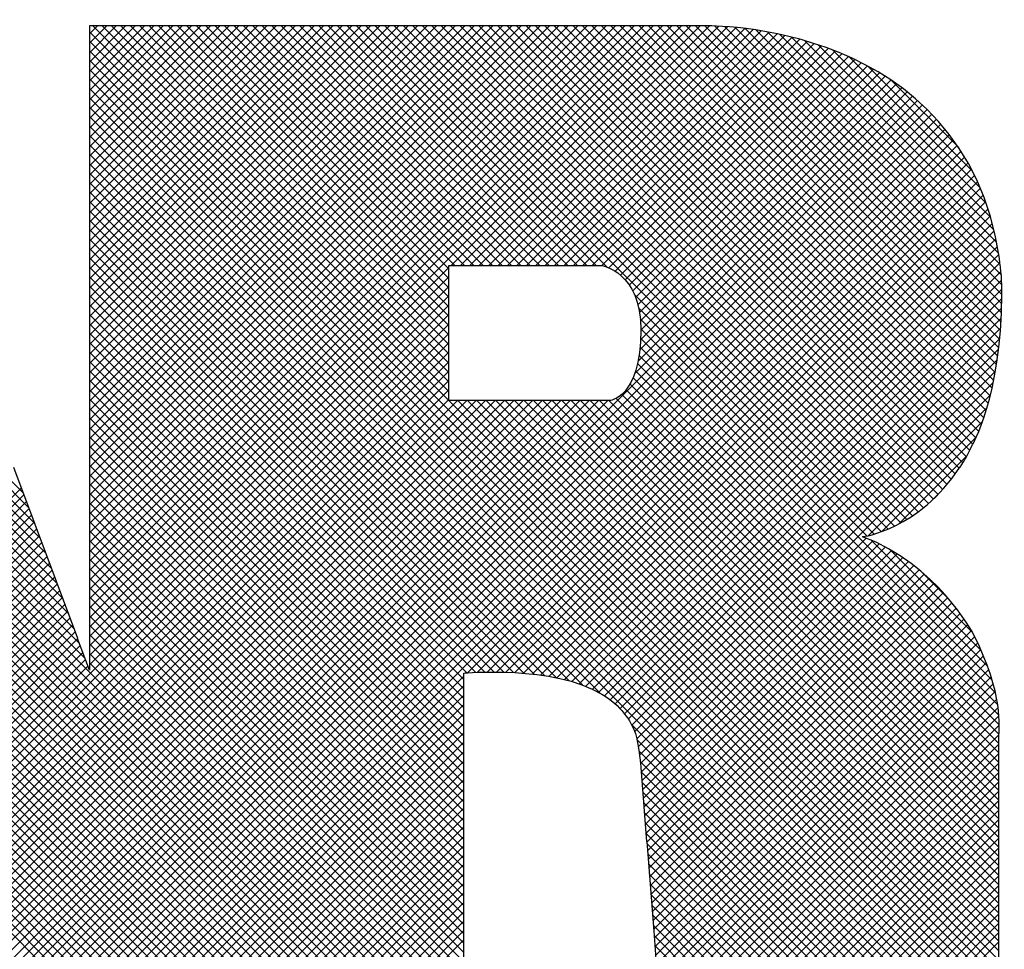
# Model space of a CAD drawing. Extents: x 0 to 34, y 0 to 22.
# Tile 11 of 20: x 29.902 to 30.364, y 3.258 to 3.694. Entities that reach past the tile are written whole.
import ezdxf
from ezdxf.enums import TextEntityAlignment as Align

# ---------------------------------------------------------------- set-up
doc = ezdxf.new("R2010")
doc.units = 0
doc.header["$LTSCALE"] = 0.25
doc.header["$MEASUREMENT"] = 0
for name, color, linetype in [('DIM', 7, 'CONTINUOUS'), ('FORMAT', 6, 'CONTINUOUS'), ('LOGO_HI', 11, 'CONTINUOUS')]:
    doc.layers.add(name, color=color, linetype=linetype)
doc.styles.add('RD25', font='ROMAND.shx', dxfattribs={"height": 0.25})
doc.styles.add('ROMAND', font='ROMAND.SHX')
doc.styles.add('RS10', font='ROMANS.shx', dxfattribs={"height": 0.1})

# ---------------------------------------------------------------- blocks, each defined once
blk = doc.blocks.new('FORMAT')
at = {"layer": 'LOGO_HI'}
for p, q in [((-0.22008, 0.90626), (-0.51768, 1.20387)), ((-0.22272, 0.91332), (-0.51326, 1.20387)), ((-0.22502, 0.92005), (-0.50884, 1.20387)), ((-0.22769, 0.92713), (-0.50442, 1.20387)), ((-0.23035, 0.93421), (-0.5, 1.20387)), ((-0.23302, 0.9413), (-0.49558, 1.20387)), ((-0.23568, 0.94838), (-0.49116, 1.20387)), ((-0.23835, 0.95547), (-0.48675, 1.20387)), ((-0.24101, 0.96255), (-0.48233, 1.20387)), ((-0.24367, 0.96964), (-0.47791, 1.20387)), ((-0.24634, 0.97672), (-0.47349, 1.20387)), ((-0.249, 0.9838), (-0.46907, 1.20387)), ((-0.21804, 1.1994), (-0.21428, 1.20316)), ((-0.21804, 1.19498), (-0.20986, 1.20316)), ((-0.21804, 1.19056), (-0.20544, 1.20316)), ((-0.21804, 1.18614), (-0.20102, 1.20316)), ((-0.21804, 1.18172), (-0.1966, 1.20316)), ((-0.21804, 1.1773), (-0.19218, 1.20316)), ((-0.21804, 1.17288), (-0.18776, 1.20316)), ((-0.21804, 1.16846), (-0.18334, 1.20316)), ((-0.21804, 1.16404), (-0.17892, 1.20316)), ((-0.21804, 1.15962), (-0.1745, 1.20316)), ((-0.21804, 1.15521), (-0.17008, 1.20316)), ((-0.21804, 1.15079), (-0.16566, 1.20316)), ((-0.21804, 1.14637), (-0.16124, 1.20316)), ((-0.21804, 1.14195), (-0.15682, 1.20316)), ((-0.21804, 1.13753), (-0.1524, 1.20316)), ((-0.21804, 1.13311), (-0.14798, 1.20316)), ((-0.21804, 1.12869), (-0.14357, 1.20316)), ((-0.21804, 1.12427), (-0.13915, 1.20316)), ((-0.21804, 1.11985), (-0.13473, 1.20316)), ((-0.21804, 1.11543), (-0.13031, 1.20316)), ((-0.21804, 1.11101), (-0.12589, 1.20316)), ((-0.21804, 1.10659), (-0.12147, 1.20316)), ((-0.21804, 1.10217), (-0.11705, 1.20316)), ((-0.21804, 1.09775), (-0.11263, 1.20316)), ((-0.21804, 1.09333), (-0.10821, 1.20316)), ((-0.21804, 1.08891), (-0.10379, 1.20316)), ((-0.21804, 1.08449), (-0.09937, 1.20316)), ((-0.21804, 1.08007), (-0.09495, 1.20316)), ((-0.21804, 1.07566), (-0.09053, 1.20316)), ((-0.21804, 1.07124), (-0.08611, 1.20316)), ((-0.21804, 1.06682), (-0.08169, 1.20316)), ((-0.21804, 1.0624), (-0.07727, 1.20316)), ((-0.21804, 1.05798), (-0.07285, 1.20316)), ((-0.21804, 1.05356), (-0.06844, 1.20316)), ((-0.21804, 1.04914), (-0.06402, 1.20316)), ((-0.21804, 1.04472), (-0.0596, 1.20316)), ((-0.21804, 1.0403), (-0.05518, 1.20316)), ((-0.21804, 1.03588), (-0.05076, 1.20316)), ((-0.21804, 1.03146), (-0.04634, 1.20316)), ((-0.21804, 1.02704), (-0.04192, 1.20316)), ((-0.21804, 1.02262), (-0.0375, 1.20316)), ((-0.21804, 1.0182), (-0.03308, 1.20316)), ((-0.21804, 1.01378), (-0.02866, 1.20316)), ((-0.21804, 1.00936), (-0.02424, 1.20316)), ((-0.21804, 1.00494), (-0.01982, 1.20316)), ((-0.21804, 1.00053), (-0.0154, 1.20316)), ((-0.21804, 0.99611), (-0.01098, 1.20316)), ((-0.21804, 0.99169), (-0.00656, 1.20316)), ((-0.21804, 0.98727), (-0.00214, 1.20316)), ((-0.21804, 0.98285), (0.00228, 1.20316)), ((-0.21804, 0.97843), (0.00669, 1.20316)), ((-0.21804, 0.97401), (0.01111, 1.20316)), ((-0.21804, 0.96959), (0.01553, 1.20316)), ((-0.21804, 0.96517), (0.01995, 1.20316)), ((-0.21804, 0.96075), (0.02437, 1.20316)), ((-0.21804, 0.95633), (0.02879, 1.20316)), ((-0.21804, 0.95191), (0.03321, 1.20316)), ((-0.21804, 0.94749), (0.03763, 1.20316)), ((-0.21804, 0.94307), (0.04205, 1.20316)), ((-0.21804, 0.93865), (0.04647, 1.20316)), ((-0.21804, 0.93423), (0.05089, 1.20316)), ((-0.21804, 0.92981), (0.05531, 1.20316)), ((-0.21804, 0.9254), (0.05973, 1.20316)), ((-0.0493, 1.03601), (-0.21646, 1.20316)), ((-0.0493, 1.04043), (-0.21204, 1.20316)), ((-0.0493, 1.04485), (-0.20762, 1.20316)), ((-0.0493, 1.04926), (-0.2032, 1.20316)), ((-0.0493, 1.05368), (-0.19878, 1.20316)), ((-0.0493, 1.0581), (-0.19436, 1.20316)), ((-0.0493, 1.06252), (-0.18994, 1.20316)), ((-0.0493, 1.06694), (-0.18552, 1.20316)), ((-0.0493, 1.07136), (-0.1811, 1.20316)), ((-0.0493, 1.07578), (-0.17668, 1.20316)), ((-0.0493, 1.0802), (-0.17226, 1.20316)), ((-0.0493, 1.08462), (-0.16784, 1.20316)), ((-0.0493, 1.08904), (-0.16342, 1.20316)), ((-0.0465, 1.09066), (-0.159, 1.20316)), ((-0.04208, 1.09066), (-0.15459, 1.20316)), ((-0.03767, 1.09066), (-0.15017, 1.20316)), ((-0.03325, 1.09066), (-0.14575, 1.20316)), ((-0.02883, 1.09066), (-0.14133, 1.20316)), ((-0.02441, 1.09066), (-0.13691, 1.20316)), ((-0.01999, 1.09066), (-0.13249, 1.20316)), ((-0.01557, 1.09066), (-0.12807, 1.20316)), ((-0.01115, 1.09066), (-0.12365, 1.20316)), ((-0.00673, 1.09066), (-0.11923, 1.20316)), ((-0.00231, 1.09066), (-0.11481, 1.20316)), ((0.00211, 1.09066), (-0.11039, 1.20316)), ((0.00653, 1.09066), (-0.10597, 1.20316)), ((0.01095, 1.09066), (-0.10155, 1.20316)), ((0.01537, 1.09066), (-0.09713, 1.20316)), ((0.01979, 1.09066), (-0.09271, 1.20316)), ((0.02493, 1.08994), (-0.08829, 1.20316)), ((0.15356, 0.96573), (-0.08387, 1.20316)), ((0.15674, 0.96697), (-0.07946, 1.20316)), ((0.15978, 0.96835), (-0.07504, 1.20316)), ((0.16269, 0.96985), (-0.07062, 1.20316)), ((0.1655, 0.97147), (-0.0662, 1.20316)), ((0.1682, 0.97319), (-0.06178, 1.20316)), ((0.17079, 0.97501), (-0.05736, 1.20316)), ((0.17329, 0.97694), (-0.05294, 1.20316)), ((0.17569, 0.97895), (-0.04852, 1.20316)), ((-0.04835, 1.09066), (0.06415, 1.20316)), ((0.178, 0.98106), (-0.0441, 1.20316)), ((-0.04393, 1.09066), (0.06857, 1.20316)), ((0.18023, 0.98326), (-0.03968, 1.20316)), ((-0.03951, 1.09066), (0.07298, 1.20316)), ((0.18236, 0.98554), (-0.03526, 1.20316)), ((-0.0351, 1.09066), (0.07726, 1.20302)), ((0.18441, 0.98791), (-0.03084, 1.20316)), ((-0.03068, 1.09066), (0.08142, 1.20276)), ((0.18638, 0.99036), (-0.02642, 1.20316)), ((-0.02626, 1.09066), (0.08548, 1.2024)), ((0.18826, 0.9929), (-0.022, 1.20316)), ((-0.02184, 1.09066), (0.08945, 1.20195)), ((0.19006, 0.99552), (-0.01758, 1.20316)), ((-0.01742, 1.09066), (0.09335, 1.20143)), ((0.19186, 0.99814), (-0.01316, 1.20316)), ((0.19352, 1.0009), (-0.00874, 1.20316)), ((0.195, 1.00384), (-0.00433, 1.20316)), ((0.19643, 1.00683), (0.00009, 1.20316)), ((0.19793, 1.00975), (0.00451, 1.20316)), ((0.19928, 1.01282), (0.00893, 1.20316)), ((0.20053, 1.01599), (0.01335, 1.20316)), ((0.20168, 1.01925), (0.01777, 1.20316)), ((0.20275, 1.0226), (0.02219, 1.20316)), ((0.20374, 1.02603), (0.02661, 1.20316)), ((0.20465, 1.02954), (0.03103, 1.20316)), ((0.20549, 1.03312), (0.03545, 1.20316)), ((0.20626, 1.03678), (0.03987, 1.20316)), ((0.20695, 1.0405), (0.04429, 1.20316)), ((0.20758, 1.04429), (0.04871, 1.20316)), ((0.20814, 1.04815), (0.05313, 1.20316)), ((0.20863, 1.05208), (0.05755, 1.20316)), ((0.20905, 1.05608), (0.06197, 1.20316)), ((0.2094, 1.06015), (0.06639, 1.20316)), ((0.20969, 1.06428), (0.0708, 1.20316)), ((0.20991, 1.06848), (0.07529, 1.2031)), ((0.21006, 1.07275), (0.07995, 1.20286)), ((0.21015, 1.07708), (0.08476, 1.20247)), ((0.2101, 1.08155), (0.08973, 1.20192)), ((0.20982, 1.08625), (0.09487, 1.2012)), ((-0.07651, 0.75386), (-0.52051, 1.19786)), ((-0.07209, 0.75386), (-0.51932, 1.20108)), ((-0.0493, 1.03159), (-0.21804, 1.20033)), ((-0.013, 1.09066), (0.09717, 1.20083)), ((-0.00858, 1.09066), (0.10092, 1.20017)), ((-0.00416, 1.09066), (0.10461, 1.19943)), ((0.00026, 1.09066), (0.10823, 1.19863)), ((0.00468, 1.09066), (0.11179, 1.19777)), ((0.0091, 1.09066), (0.11529, 1.19685)), ((0.20932, 1.09117), (0.10018, 1.2003)), ((0.20864, 1.09626), (0.10571, 1.1992)), ((0.20766, 1.10167), (0.11147, 1.19785)), ((-0.08093, 0.75386), (-0.5217, 1.19463)), ((0.20874, 0.76912), (-0.21804, 1.19591)), ((0.01352, 1.09066), (0.11872, 1.19587)), ((0.01794, 1.09066), (0.1221, 1.19482)), ((0.02236, 1.09066), (0.12541, 1.19372)), ((0.02573, 1.08961), (0.12867, 1.19255)), ((0.2064, 1.10735), (0.11753, 1.19622)), ((0.20479, 1.11338), (0.12395, 1.19421)), ((-0.08977, 0.75386), (-0.52409, 1.18818)), ((-0.08535, 0.75386), (-0.5229, 1.1914)), ((0.20874, 0.7647), (-0.21804, 1.19149)), ((0.02862, 1.08808), (0.13187, 1.19133)), ((0.03115, 1.0862), (0.13501, 1.19005)), ((0.03337, 1.084), (0.13809, 1.18872)), ((0.0353, 1.08151), (0.14111, 1.18732)), ((0.2027, 1.11988), (0.13085, 1.19173)), ((0.19995, 1.12706), (0.13845, 1.18855)), ((-0.09419, 0.75386), (-0.52528, 1.18495)), ((0.20874, 0.76029), (-0.21804, 1.18707)), ((0.20786, 0.75675), (-0.21804, 1.18265)), ((0.03693, 1.07872), (0.14408, 1.18587)), ((0.03827, 1.07564), (0.14699, 1.18436)), ((0.03932, 1.07227), (0.14984, 1.18279)), ((0.19608, 1.13534), (0.14716, 1.18426)), ((-0.10303, 0.75386), (-0.52767, 1.1785)), ((-0.09861, 0.75386), (-0.52648, 1.18173)), ((0.20345, 0.75674), (-0.21804, 1.17823)), ((0.04007, 1.06861), (0.15263, 1.18116)), ((0.04053, 1.06464), (0.15536, 1.17947)), ((-0.10745, 0.75386), (-0.52886, 1.17527)), ((0.19904, 0.75673), (-0.21804, 1.17381)), ((0.04021, 1.05106), (0.16321, 1.17407)), ((0.04058, 1.05585), (0.16066, 1.17593)), ((0.04068, 1.06037), (0.15804, 1.17773)), ((0.18984, 1.146), (0.15826, 1.17758)), ((-0.11629, 0.75386), (-0.53125, 1.16882)), ((-0.11187, 0.75386), (-0.53006, 1.17205)), ((0.19463, 0.75672), (-0.21804, 1.16939)), ((0.03778, 1.0398), (0.16815, 1.17017)), ((0.03942, 1.04585), (0.16571, 1.17215)), ((-0.12071, 0.75386), (-0.53244, 1.1656)), ((-0.24373, 0.75386), (0.17053, 1.16813)), ((-0.23931, 0.75386), (0.17285, 1.16603)), ((0.19022, 0.75671), (-0.21804, 1.16497)), ((-0.12513, 0.75386), (-0.53364, 1.16237)), ((-0.2349, 0.75386), (0.17511, 1.16387)), ((-0.23048, 0.75386), (0.17731, 1.16165)), ((0.18581, 0.75671), (-0.21804, 1.16055)), ((-0.13397, 0.75386), (-0.53602, 1.15592)), ((-0.12955, 0.75386), (-0.53483, 1.15914)), ((-0.22606, 0.75386), (0.17944, 1.15936)), ((-0.22164, 0.75386), (0.18152, 1.15702)), ((0.1814, 0.7567), (-0.21804, 1.15613)), ((-0.13839, 0.75386), (-0.53722, 1.15269)), ((0.17699, 0.75669), (-0.21804, 1.15171)), ((-0.21722, 0.75386), (0.18353, 1.15461)), ((-0.2128, 0.75386), (0.18547, 1.15213)), ((-0.14281, 0.75386), (-0.53841, 1.14947)), ((0.17257, 0.75668), (-0.21804, 1.14729)), ((-0.20838, 0.75386), (0.18736, 1.1496)), ((-0.20396, 0.75386), (0.18917, 1.14699)), ((0.16816, 0.75667), (-0.21804, 1.14288)), ((-0.19954, 0.75386), (0.19093, 1.14433)), ((-0.19512, 0.75386), (0.19261, 1.14159)), ((0.16375, 0.75666), (-0.21804, 1.13846)), ((-0.1907, 0.75386), (0.19423, 1.13879)), ((0.15934, 0.75665), (-0.21804, 1.13404)), ((-0.04061, 0.89953), (0.19578, 1.13592)), ((-0.03595, 0.89977), (0.19726, 1.13298)), ((0.02144, 0.89013), (-0.21804, 1.12962)), ((-0.03142, 0.89988), (0.19867, 1.12998)), ((0.01333, 0.89383), (-0.21804, 1.1252)), ((-0.027, 0.89989), (0.20001, 1.1269)), ((-0.02267, 0.8998), (0.20128, 1.12375)), ((0.00689, 0.89585), (-0.21804, 1.12078)), ((-0.01844, 0.89961), (0.20248, 1.12052)), ((0.00112, 0.8972), (-0.21804, 1.11636)), ((-0.0143, 0.89932), (0.2036, 1.11723)), ((-0.01027, 0.89894), (0.20465, 1.11385)), ((-0.00426, 0.89815), (-0.21804, 1.11194)), ((-0.00633, 0.89846), (0.20562, 1.1104)), ((-0.00936, 0.89884), (-0.21804, 1.10752)), ((-0.0025, 0.89787), (0.20651, 1.10688)), ((-0.01426, 0.89932), (-0.21804, 1.1031)), ((0.00123, 0.89718), (0.20733, 1.10327)), ((0.00484, 0.89637), (0.20806, 1.09959)), ((-0.019, 0.89964), (-0.21804, 1.09868)), ((0.00834, 0.89545), (0.20872, 1.09582)), ((-0.0236, 0.89983), (-0.21804, 1.09426)), ((0.01171, 0.8944), (0.20922, 1.09191)), ((-0.0281, 0.8999), (-0.21804, 1.08984)), ((-0.21804, 0.92098), (-0.0493, 1.08972)), ((0.01494, 0.89321), (0.20967, 1.08794)), ((-0.03248, 0.89987), (-0.21804, 1.08542)), ((-0.21804, 0.91656), (-0.0493, 1.0853)), ((-0.03678, 0.89974), (-0.21804, 1.081)), ((0.01803, 0.89188), (0.20999, 1.08384)), ((-0.21804, 0.91214), (-0.0493, 1.08088)), ((-0.04097, 0.89951), (-0.21804, 1.07658)), ((-0.21804, 0.90772), (-0.0493, 1.07646)), ((0.02097, 0.8904), (0.21015, 1.07958)), ((0.15023, 0.96464), (0.03761, 1.07726)), ((-0.04226, 0.89639), (-0.21804, 1.07216)), ((-0.21804, 0.9033), (-0.0493, 1.07204)), ((0.02373, 0.88874), (0.21012, 1.07513)), ((-0.34711, 0.76981), (-0.0493, 1.06762)), ((-0.04226, 0.89197), (-0.21804, 1.06775)), ((0.02632, 0.88692), (0.20999, 1.07059)), ((0.14671, 0.96374), (0.03967, 1.07078)), ((-0.34612, 0.76638), (-0.0493, 1.0632)), ((-0.04226, 0.88755), (-0.21804, 1.06333)), ((0.02874, 0.88491), (0.20979, 1.06596)), ((0.20337, 0.90266), (0.04045, 1.06558)), ((-0.34513, 0.76295), (-0.0493, 1.05878)), ((-0.04226, 0.88313), (-0.21804, 1.05891)), ((0.03096, 0.88272), (0.20949, 1.06124)), ((0.20555, 0.89606), (0.04068, 1.06093)), ((-0.34413, 0.75953), (-0.0493, 1.05436)), ((-0.04226, 0.87871), (-0.21804, 1.05449)), ((0.033, 0.88034), (0.20908, 1.05641)), ((0.20709, 0.8901), (0.04061, 1.05658)), ((-0.34314, 0.7561), (-0.0493, 1.04994)), ((-0.04226, 0.87429), (-0.21804, 1.05007)), ((0.03484, 0.87775), (0.20855, 1.05147)), ((0.20812, 0.88465), (0.04034, 1.05243)), ((-0.34096, 0.75386), (-0.0493, 1.04552)), ((-0.04226, 0.86987), (-0.21804, 1.04565)), ((0.03646, 0.87496), (0.20789, 1.04639)), ((0.20889, 0.87505), (0.03918, 1.04475)), ((0.2087, 0.87965), (0.03987, 1.04848)), ((-0.33654, 0.75386), (-0.0493, 1.0411)), ((-0.04226, 0.86545), (-0.21804, 1.04123)), ((0.03786, 0.87194), (0.20706, 1.04114)), ((0.20874, 0.87077), (0.03826, 1.04125)), ((-0.33212, 0.75386), (-0.0493, 1.03668)), ((-0.04226, 0.86103), (-0.21804, 1.03681)), ((0.20874, 0.86193), (0.03563, 1.03504)), ((0.20874, 0.86635), (0.03709, 1.03801)), ((0.03884, 0.8685), (0.20604, 1.0357)), ((-0.14722, 0.75386), (-0.42373, 1.03037)), ((-0.3277, 0.75386), (-0.0493, 1.03226)), ((-0.04226, 0.85661), (-0.21804, 1.03239)), ((0.20874, 0.85751), (0.03386, 1.0324)), ((-0.32328, 0.75386), (-0.0493, 1.02784)), ((-0.31886, 0.75386), (-0.04535, 1.02737)), ((-0.31444, 0.75386), (-0.04094, 1.02737)), ((-0.31003, 0.75386), (-0.03653, 1.02736)), ((-0.30561, 0.75386), (-0.03212, 1.02735)), ((-0.30119, 0.75386), (-0.0277, 1.02734)), ((-0.29677, 0.75386), (-0.02329, 1.02734)), ((-0.29235, 0.75386), (-0.01888, 1.02733)), ((-0.28793, 0.75386), (-0.01447, 1.02732)), ((-0.28351, 0.75386), (-0.01006, 1.02731)), ((-0.27909, 0.75386), (-0.00564, 1.02731)), ((-0.27467, 0.75386), (-0.00123, 1.0273)), ((-0.27025, 0.75386), (0.00318, 1.02729)), ((-0.26583, 0.75386), (0.00759, 1.02729)), ((-0.26141, 0.75386), (0.01201, 1.02728)), ((-0.25699, 0.75386), (0.01642, 1.02727)), ((-0.25257, 0.75386), (0.02083, 1.02726)), ((-0.24815, 0.75386), (0.02524, 1.02726)), ((-0.04226, 0.85219), (-0.21804, 1.02797)), ((0.20874, 0.77354), (-0.04508, 1.02737)), ((0.20874, 0.77796), (-0.04066, 1.02736)), ((0.20874, 0.78238), (-0.03623, 1.02736)), ((0.20874, 0.7868), (-0.0318, 1.02735)), ((0.20874, 0.79122), (-0.02738, 1.02734)), ((0.20874, 0.79564), (-0.02295, 1.02734)), ((0.20874, 0.80006), (-0.01853, 1.02733)), ((0.20874, 0.80448), (-0.0141, 1.02732)), ((0.20874, 0.8089), (-0.00967, 1.02731)), ((0.20874, 0.81332), (-0.00525, 1.02731)), ((0.20874, 0.81774), (-0.00082, 1.0273)), ((0.20874, 0.82216), (0.00361, 1.02729)), ((0.20874, 0.82658), (0.00803, 1.02729)), ((0.20874, 0.831), (0.01246, 1.02728)), ((0.20874, 0.83542), (0.01689, 1.02727)), ((0.20874, 0.83983), (0.02131, 1.02726)), ((0.20874, 0.84425), (0.02574, 1.02726)), ((0.20874, 0.84867), (0.02911, 1.02831)), ((0.20874, 0.85309), (0.03172, 1.03012)), ((0.03953, 0.86476), (0.20477, 1.03)), ((-0.15164, 0.75386), (-0.42172, 1.02394)), ((-0.04226, 0.84777), (-0.21804, 1.02355)), ((0.04008, 0.8609), (0.20316, 1.02398)), ((-0.15606, 0.75386), (-0.41971, 1.01751)), ((-0.04226, 0.84335), (-0.21804, 1.01913)), ((0.14753, 0.96392), (0.20107, 1.01747)), ((-0.04226, 0.83894), (-0.21804, 1.01471)), ((-0.16048, 0.75386), (-0.41771, 1.01108)), ((-0.04226, 0.83452), (-0.21804, 1.01029)), ((0.15386, 0.96584), (0.19806, 1.01004)), ((-0.1649, 0.75386), (-0.4157, 1.00466)), ((-0.04226, 0.8301), (-0.21804, 1.00587)), ((-0.16932, 0.75386), (-0.41369, 0.99823)), ((-0.04226, 0.82568), (-0.21804, 1.00145)), ((0.16183, 0.96939), (0.19373, 1.00129)), ((-0.04226, 0.82126), (-0.21804, 0.99703)), ((-0.17374, 0.75386), (-0.41191, 0.99203)), ((-0.04226, 0.81684), (-0.21804, 0.99262)), ((-0.41583, 0.82041), (-0.24994, 0.9863)), ((-0.17816, 0.75386), (-0.40992, 0.98562)), ((-0.04226, 0.81242), (-0.21804, 0.9882)), ((0.17678, 0.97992), (0.18201, 0.98516)), ((-0.41141, 0.82041), (-0.24874, 0.98309)), ((-0.40699, 0.82041), (-0.24753, 0.97988)), ((-0.04226, 0.808), (-0.21804, 0.98378)), ((-0.18258, 0.75386), (-0.40793, 0.97921)), ((-0.40257, 0.82041), (-0.24632, 0.97667)), ((-0.04226, 0.80358), (-0.21804, 0.97936)), ((-0.04226, 0.79916), (-0.21804, 0.97494)), ((-0.187, 0.75386), (-0.40594, 0.9728)), ((-0.39815, 0.82041), (-0.24511, 0.97345)), ((-0.39373, 0.82041), (-0.2439, 0.97024)), ((-0.04226, 0.79474), (-0.21804, 0.97052)), ((-0.19142, 0.75386), (-0.40395, 0.96639)), ((-0.38931, 0.82041), (-0.2427, 0.96703)), ((-0.04226, 0.79032), (-0.21804, 0.9661)), ((-0.3849, 0.82041), (-0.24149, 0.96382)), ((-0.04226, 0.7859), (-0.21804, 0.96168)), ((0.04053, 0.85693), (0.14638, 0.96278)), ((0.04088, 0.85286), (0.1495, 0.96148)), ((0.20038, 0.91007), (0.14857, 0.96188)), ((-0.19584, 0.75386), (-0.40196, 0.95999)), ((-0.38048, 0.82041), (-0.24028, 0.96061)), ((-0.37606, 0.82041), (-0.23907, 0.9574)), ((-0.04226, 0.78148), (-0.21804, 0.95726)), ((0.0412, 0.84876), (0.15251, 0.96008)), ((0.04152, 0.84466), (0.15544, 0.95858)), ((0.04184, 0.84057), (0.15828, 0.957)), ((0.19624, 0.91863), (0.15732, 0.95755)), ((-0.20026, 0.75386), (-0.39998, 0.95358)), ((-0.37164, 0.82041), (-0.23786, 0.95419)), ((-0.04226, 0.77706), (-0.21804, 0.95284)), ((0.04217, 0.83647), (0.16103, 0.95533)), ((0.04249, 0.83237), (0.16371, 0.95359)), ((0.04281, 0.82827), (0.16631, 0.95177)), ((-0.20468, 0.75386), (-0.39799, 0.94717)), ((-0.36722, 0.82041), (-0.23666, 0.95097)), ((-0.3628, 0.82041), (-0.23545, 0.94776)), ((-0.04226, 0.77264), (-0.21804, 0.94842)), ((0.04313, 0.82418), (0.16883, 0.94988)), ((0.0435, 0.82012), (0.17129, 0.94791)), ((0.18558, 0.93371), (0.1718, 0.94749)), ((-0.36118, 0.81761), (-0.23424, 0.94455)), ((-0.04226, 0.76822), (-0.21804, 0.944)), ((0.04381, 0.81602), (0.17368, 0.94588)), ((0.04413, 0.81191), (0.176, 0.94379)), ((-0.2091, 0.75386), (-0.396, 0.94076)), ((-0.36018, 0.81419), (-0.23303, 0.94134)), ((-0.35918, 0.81077), (-0.23182, 0.93813)), ((-0.04226, 0.76381), (-0.21804, 0.93958)), ((0.04445, 0.80781), (0.17826, 0.94163)), ((0.04476, 0.80371), (0.18046, 0.9394)), ((-0.21352, 0.75386), (-0.39401, 0.93435)), ((-0.35818, 0.80735), (-0.23062, 0.93492)), ((-0.04226, 0.75939), (-0.21804, 0.93516)), ((0.04508, 0.79961), (0.18259, 0.93712)), ((0.0454, 0.7955), (0.18467, 0.93478)), ((-0.35718, 0.80393), (-0.22941, 0.93171)), ((-0.04226, 0.75497), (-0.21804, 0.93074)), ((0.04571, 0.7914), (0.18669, 0.93237)), ((0.04603, 0.7873), (0.18864, 0.92991)), ((-0.21794, 0.75386), (-0.39202, 0.92795)), ((-0.35618, 0.80051), (-0.2282, 0.92849)), ((-0.35518, 0.79709), (-0.22699, 0.92528)), ((-0.04558, 0.75386), (-0.21804, 0.92632)), ((0.04635, 0.78319), (0.19053, 0.92738)), ((0.04666, 0.77909), (0.19236, 0.92479)), ((-0.22235, 0.75386), (-0.39003, 0.92154)), ((-0.35418, 0.79367), (-0.22578, 0.92207)), ((-0.05, 0.75386), (-0.21804, 0.9219)), ((0.04702, 0.77503), (0.19412, 0.92213)), ((0.04733, 0.77093), (0.1958, 0.91939)), ((-0.23119, 0.75386), (-0.39481, 0.91748)), ((-0.22677, 0.75386), (-0.39039, 0.91748)), ((-0.35318, 0.79025), (-0.22458, 0.91886)), ((-0.35218, 0.78683), (-0.22353, 0.91549)), ((-0.05442, 0.75386), (-0.21804, 0.91749)), ((0.04765, 0.76682), (0.19735, 0.91652)), ((-0.35118, 0.78341), (-0.22232, 0.91227)), ((-0.05884, 0.75386), (-0.21804, 0.91307)), ((0.04796, 0.76271), (0.19879, 0.91355)), ((0.04827, 0.75861), (0.20018, 0.91052)), ((-0.35018, 0.77999), (-0.22112, 0.90906)), ((-0.34909, 0.77667), (-0.21992, 0.90584)), ((-0.06326, 0.75386), (-0.21804, 0.90865)), ((0.05052, 0.75643), (0.20151, 0.90742)), ((-0.3481, 0.77324), (-0.21872, 0.90262)), ((-0.06768, 0.75386), (-0.21804, 0.90423)), ((0.05495, 0.75644), (0.20277, 0.90426)), ((0.05938, 0.75645), (0.20395, 0.90103)), ((-0.18628, 0.75386), (-0.04226, 0.89788)), ((0.06381, 0.75646), (0.20505, 0.89771)), ((-0.18186, 0.75386), (-0.04226, 0.89346)), ((0.06823, 0.75647), (0.20605, 0.89429)), ((-0.17744, 0.75386), (-0.04226, 0.88904)), ((0.07266, 0.75648), (0.20694, 0.89076)), ((0.07709, 0.75649), (0.20771, 0.8871)), ((-0.17302, 0.75386), (-0.04226, 0.88462)), ((0.08152, 0.7565), (0.20831, 0.88329)), ((-0.1686, 0.75386), (-0.04226, 0.8802)), ((0.08595, 0.75651), (0.20873, 0.87929)), ((-0.16418, 0.75386), (-0.04226, 0.87578)), ((0.15493, 0.75664), (0.03628, 0.8753)), ((0.09038, 0.75651), (0.20889, 0.87503)), ((-0.15977, 0.75386), (-0.04226, 0.87136)), ((0.0948, 0.75652), (0.20874, 0.87046)), ((-0.15535, 0.75386), (-0.04226, 0.86694)), ((0.15052, 0.75664), (0.03889, 0.86827)), ((0.09923, 0.75653), (0.20874, 0.86604)), ((-0.15093, 0.75386), (-0.04226, 0.86252)), ((0.14611, 0.75663), (0.0398, 0.86293)), ((0.10366, 0.75654), (0.20874, 0.86162)), ((-0.14651, 0.75386), (-0.04226, 0.8581)), ((0.1417, 0.75662), (0.04043, 0.85789)), ((0.10809, 0.75655), (0.20874, 0.8572)), ((-0.14209, 0.75386), (-0.04226, 0.85369)), ((0.13729, 0.75661), (0.04086, 0.85304)), ((0.11252, 0.75656), (0.20874, 0.85279)), ((-0.13767, 0.75386), (-0.04226, 0.84927)), ((0.13288, 0.7566), (0.04124, 0.84824)), ((0.11695, 0.75657), (0.20874, 0.84837)), ((-0.13325, 0.75386), (-0.04226, 0.84485)), ((0.12847, 0.75659), (0.04162, 0.84344)), ((0.12137, 0.75658), (0.20874, 0.84395)), ((-0.12883, 0.75386), (-0.04226, 0.84043)), ((0.12406, 0.75658), (0.04199, 0.83865)), ((0.1258, 0.75659), (0.20874, 0.83953)), ((-0.12441, 0.75386), (-0.04226, 0.83601)), ((-0.11999, 0.75386), (-0.04226, 0.83159)), ((0.11965, 0.75657), (0.04237, 0.83385)), ((0.13023, 0.75659), (0.20874, 0.83511)), ((-0.11557, 0.75386), (-0.04226, 0.82717)), ((0.11524, 0.75656), (0.04275, 0.82905)), ((0.13466, 0.7566), (0.20874, 0.83069)), ((-0.11115, 0.75386), (-0.04226, 0.82275)), ((0.11083, 0.75656), (0.04313, 0.82426)), ((0.13909, 0.75661), (0.20874, 0.82627)), ((-0.10673, 0.75386), (-0.04226, 0.81833)), ((0.10642, 0.75655), (0.04355, 0.81941)), ((0.14352, 0.75662), (0.20874, 0.82185)), ((-0.10231, 0.75386), (-0.04226, 0.81391)), ((0.10201, 0.75654), (0.04392, 0.81462)), ((0.14794, 0.75663), (0.20874, 0.81743)), ((-0.09789, 0.75386), (-0.04226, 0.80949)), ((0.09759, 0.75653), (0.04429, 0.80983)), ((0.15237, 0.75664), (0.20874, 0.81301)), ((0.1568, 0.75665), (0.20874, 0.80859)), ((-0.09347, 0.75386), (-0.04226, 0.80507)), ((0.09318, 0.75652), (0.04466, 0.80505)), ((0.16123, 0.75666), (0.20874, 0.80417)), ((-0.08905, 0.75386), (-0.04226, 0.80065)), ((0.08877, 0.75651), (0.04503, 0.80026)), ((0.16566, 0.75667), (0.20874, 0.79975)), ((-0.08463, 0.75386), (-0.04226, 0.79623)), ((0.08436, 0.7565), (0.0454, 0.79547)), ((0.17009, 0.75667), (0.20874, 0.79533)), ((-0.08022, 0.75386), (-0.04226, 0.79181)), ((0.07995, 0.75649), (0.04577, 0.79068)), ((0.17451, 0.75668), (0.20874, 0.79091)), ((-0.0758, 0.75386), (-0.04226, 0.78739)), ((0.07554, 0.75648), (0.04614, 0.78589)), ((0.17894, 0.75669), (0.20874, 0.78649)), ((-0.07138, 0.75386), (-0.04226, 0.78297)), ((0.07113, 0.75648), (0.04651, 0.7811)), ((0.18337, 0.7567), (0.20874, 0.78207)), ((-0.06696, 0.75386), (-0.04226, 0.77856)), ((0.06672, 0.75647), (0.04693, 0.77626)), ((0.1878, 0.75671), (0.20874, 0.77766)), ((-0.06254, 0.75386), (-0.04226, 0.77414)), ((0.19223, 0.75672), (0.20874, 0.77324)), ((0.06231, 0.75646), (0.04729, 0.77148))]:
    blk.add_line(p, q, dxfattribs=at)
for points in [[(0.20901, 1.09393), (0.19234, 1.20604), (0.07093, 1.20316), (0.07093, 1.20316)], [(0.07093, 1.20316), (0.07093, 1.20316), (-0.21804, 1.20316), (-0.21804, 1.20316)], [(-0.21804, 1.20316), (-0.21804, 1.20316), (-0.21804, 0.90082), (-0.21804, 0.90082)], [(-0.0493, 1.02738), (-0.0493, 1.02738), (-0.0493, 1.09066), (-0.0493, 1.09066)], [(-0.0493, 1.09066), (-0.0493, 1.09066), (0.02243, 1.09066), (0.02243, 1.09066)], [(0.21015, 1.0773), (0.21022, 1.08312), (0.20969, 1.08863), (0.20895, 1.09393)], [(0.20895, 1.09393), (0.20895, 1.09393), (0.20901, 1.09393), (0.20901, 1.09393)], [(0.19615, 1.00635), (0.19615, 1.00635), (0.20961, 1.02778), (0.21015, 1.0773)], [(0.02593, 1.02726), (0.02593, 1.02726), (-0.0493, 1.02738), (-0.0493, 1.02738)], [(0.19048, 0.99607), (0.19296, 0.99971), (0.19385, 1.00121), (0.19615, 1.00635)], [(-0.22338, 0.91567), (-0.22338, 0.91567), (-0.25353, 0.99584), (-0.25353, 0.99584)], [(0.14477, 0.9634), (0.14477, 0.9634), (0.17115, 0.96649), (0.19043, 0.99607)], [(0.19043, 0.99607), (0.19043, 0.99607), (0.19048, 0.99607), (0.19048, 0.99607)], [(0.19671, 0.91777), (0.19643, 0.91831), (0.17947, 0.9505), (0.14477, 0.9634)], [(-0.21804, 0.90082), (-0.21804, 0.90082), (-0.2236, 0.91567), (-0.2236, 0.91567)], [(-0.2236, 0.91567), (-0.2236, 0.91567), (-0.22338, 0.91567), (-0.22338, 0.91567)], [(0.2088, 0.87097), (0.20864, 0.87296), (0.21125, 0.88942), (0.19671, 0.91777)], [(-0.04226, 0.89941), (-0.04226, 0.89941), (-0.00035, 0.90322), (0.02241, 0.88957)], [(-0.04226, 0.75386), (-0.04226, 0.75386), (-0.04226, 0.89941), (-0.04226, 0.89941)], [(0.02241, 0.88957), (0.03134, 0.8842), (0.03586, 0.87725), (0.03825, 0.87097)], [(0.03825, 0.87097), (0.03991, 0.8649), (0.0407, 0.85511), (0.0407, 0.85511)], [(0.20874, 0.75675), (0.20874, 0.75675), (0.20874, 0.87097), (0.20874, 0.87097)], [(0.20874, 0.87097), (0.20874, 0.87097), (0.2088, 0.87097), (0.2088, 0.87097)], [(0.0407, 0.85511), (0.0407, 0.85511), (0.04343, 0.82041), (0.04343, 0.82041)], [(0.04343, 0.82041), (0.04343, 0.82041), (0.04347, 0.82041), (0.04347, 0.82041)], [(0.04347, 0.82041), (0.04347, 0.82041), (0.04673, 0.77824), (0.04673, 0.77824)], [(0.04673, 0.77824), (0.04673, 0.77824), (0.04678, 0.77824), (0.04678, 0.77824)], [(0.04678, 0.77824), (0.04678, 0.77824), (0.04844, 0.75643), (0.04844, 0.75643)]]:
    blk.add_open_spline(points, degree=3, dxfattribs=at)
blk.add_open_spline([(0.02243, 1.09066), (0.02243, 1.09066), (0.04068, 1.08788), (0.04068, 1.06046), (0.04068, 1.06046), (0.04068, 1.02812), (0.02593, 1.02726), (0.02593, 1.02726)], degree=3, knots=[0.6, 0.6, 0.6, 0.6, 0.8, 0.8, 0.8, 0.8, 1, 1, 1, 1], dxfattribs=at)
at = {"layer": 'FORMAT', "color": 7, "style": 'ROMAND'}
blk.add_attdef('CONTRACT', text='', height=0.2, dxfattribs=at).set_placement((-4.14798, 1.05358), align=Align.CENTER)
at = {"layer": 'FORMAT', "color": 1, "style": 'RS10'}
for tag, p in [('DDATE', (-3.75, 0.32297)), ('CDATE', (-3.75, -0.17703)), ('ADATE', (-3.75, -0.67703)), ('IDATE', (-3.75, -1.17702)), ('OF', (2.75762, -1.6582)), ('PDATE', (-3.75, -1.67702))]:
    blk.add_attdef(tag, text='', height=0.1, dxfattribs=at).set_placement(p, align=Align.MIDDLE)
for tag, p in [('DRAFT', (-6.09626, 0.32297)), ('CHECKED', (-6.09626, -0.17703)), ('APPROVED', (-6.09626, -0.67703)), ('ISSUED', (-6.09626, -1.17702)), ('SCALE', (0.1541, -1.6582)), ('PRODUCTION', (-6.09626, -1.67702))]:
    blk.add_attdef(tag, text='', height=0.1, dxfattribs=at).set_placement(p, align=Align.MIDDLE_LEFT)
at = {"layer": 'FORMAT', "color": 7, "style": 'RD25'}
for tag, p in [('DESCRIPTION1', (0, 0)), ('DESCRIPTION2', (0, -0.4548)), ('NUMBER', (0.5375, -1.2342)), ('REV', (2.7375, -1.2342))]:
    blk.add_attdef(tag, text='', height=0.25, dxfattribs=at).set_placement(p, align=Align.MIDDLE)
at = {"layer": 'FORMAT', "color": 7, "style": 'RS10'}
for tag, p in [('MATERIAL1', (-8.3941, -0.51413)), ('MATERIAL2', (-8.3941, -0.67604)), ('FINISH1', (-8.3725, -1.20383)), ('FINISH2', (-8.3725, -1.36574))]:
    blk.add_attdef(tag, p, '', height=0.1, dxfattribs=at)
at = {"layer": 'FORMAT', "color": 1, "style": 'RS10'}
blk.add_attdef('FILE', text='', height=0.1, dxfattribs=at).set_placement((-1.232, -1.70694), align=Align.RIGHT)

msp = doc.modelspace()

# ---------------------------------------------------------------- block references
at = {"layer": 'DIM'}
msp.add_blockref('FORMAT', (30.1525, 2.488), dxfattribs=at)

doc.saveas('drawing.dxf')
